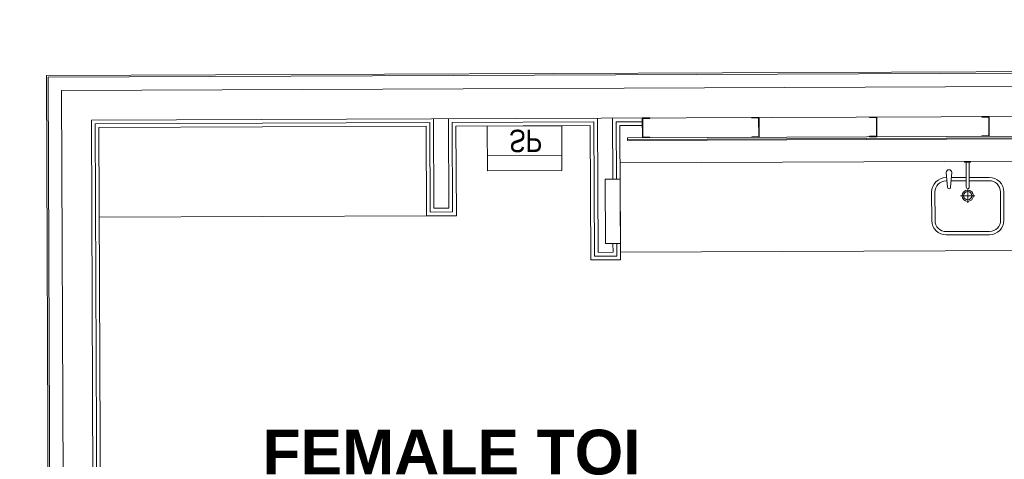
# Model space of a CAD drawing. Header units: millimetres. Extents: x 21148.2 to 21239.2, y 30135 to 30201.8.
# Tile 151 of 189: x 21202.9 to 21209.5, y 30177.3 to 30180.3. Entities that reach past the tile are written whole.
import ezdxf

# ---------------------------------------------------------------- set-up
doc = ezdxf.new("R2010")
doc.units = ezdxf.units.MM
for name, color, linetype, lineweight in [('AR-T1E-20-L1$0$BIAL - T1E - LT - 001 - AR - DWG - 0134 & 138$0$EAST PTB LVL 1 - TOILETS$0$A-ANNO-DIMS', 7, 'Continuous', 13), ('AR-T1E-20-L1$0$BIAL - T1E - LT - 001 - AR - DWG - 0134 & 138$0$EAST PTB LVL 1 - TOILETS$0$A-FITOUT', 7, 'Continuous', 13), ('AR-T1E-20-L1$0$BIAL - T1E - LT - 001 - AR - DWG - 0134 & 138$0$EAST PTB LVL 1 - TOILETS$0$A_Wall Finish_Granite Tile', 7, 'Continuous', 13), ('AR-T1E-20-L1$0$BIAL - T1E - LT - 001 - AR - DWG - 0134 & 138$0$EAST PTB LVL 1 - TOILETS$0$A_Wall Finishes_HPL', 7, 'Continuous', 13), ('AR-T1E-20-L1$0$BIAL - T1E - LT - 001 - AR - DWG - 0134 & 138$0$EAST PTB LVL 1 - TOILETS$0$BUILDING-PTB LEVEL 0$0$A-WALL', 7, 'Continuous', 13), ('AR-T1E-20-L1$0$BIAL - T1E - LT - 001 - AR - DWG - 0134 & 138$0$EAST PTB LVL 1 - TOILETS$0$BUILDING-PTB LEVEL 1$0$A-WALL', 7, 'Continuous', 13), ('AR-T1E-20-L1$0$BIAL - T1E - LT - 001 - AR - DWG - 0134 & 138$0$EAST PTB LVL 1 - TOILETS$0$BUILDING-PTB LEVEL 2$0$A-WALL', 7, 'Continuous', 13), ('AR-T1E-20-L1$0$BIAL - T1E - LT - 001 - AR - DWG - 0134 & 138$0$EAST PTB LVL 1 - TOILETS$0$ROOM TEXT-PTB LEVEL 0$0$A-ANNO-RTXT', 7, 'Continuous', 13), ('AR-T1E-20-L1$0$BIAL - T1E - LT - 001 - AR - DWG - 0134 & 138$0$EAST PTB LVL 1 - TOILETS$0$TOILET-PTB LEVEL 0$0$A-FLOR-PFIX', 7, 'Continuous', 13)]:
    doc.layers.add(name, color=color, linetype=linetype, lineweight=lineweight)
doc.styles.add('AR-T1E-20-L1$0$BIAL - T1E - LT - 001 - AR - DWG - 0134 & 138$0$EAST PTB LVL 1 - TOILETS$0$2 Arial_regular_annotative', font='arial.ttf', dxfattribs={"width": 0.8, "height": 2})
doc.styles.get("Standard").update_dxf_attribs({"font": 'arial.ttf'})

# ---------------------------------------------------------------- blocks, each defined once
blk = doc.blocks.new('AR-T1E-20-L1$0$BIAL - T1E - LT - 001 - AR - DWG - 0134 & 138$0$EAST PTB LVL 1 - TOILETS$0$Shoe Polish')
at = {"layer": 'AR-T1E-20-L1$0$BIAL - T1E - LT - 001 - AR - DWG - 0134 & 138$0$EAST PTB LVL 1 - TOILETS$0$A-FITOUT'}
blk.add_line((-250, 200), (250, 200), dxfattribs=at)
blk.add_lwpolyline([(-250, 0), (250, 0), (250, 300), (-250, 300), (-250, 0)], dxfattribs=at)
at = {"layer": 'AR-T1E-20-L1$0$BIAL - T1E - LT - 001 - AR - DWG - 0134 & 138$0$EAST PTB LVL 1 - TOILETS$0$A-FITOUT', "style": 'AR-T1E-20-L1$0$BIAL - T1E - LT - 001 - AR - DWG - 0134 & 138$0$EAST PTB LVL 1 - TOILETS$0$2 Arial_regular_annotative', "width": 0.8}
blk.add_text('SP', height=150, dxfattribs=at).set_placement((-104.7, 25.5))
blk = doc.blocks.new('AR-T1E-20-L1$0$BIAL - T1E - LT - 001 - AR - DWG - 0134 & 138$0$EAST PTB LVL 1 - TOILETS$0$WHB 480x380')
at = {"layer": 'AR-T1E-20-L1$0$BIAL - T1E - LT - 001 - AR - DWG - 0134 & 138$0$EAST PTB LVL 1 - TOILETS$0$TOILET-PTB LEVEL 0$0$A-FLOR-PFIX'}
for p, q in [((-20, -5), (-20, 0)), ((20, -5), (20, 0)), ((-20, -5), (20, -5)), ((-10, -173), (-10, -5)), ((10, -173), (10, -5)), ((106.3, -73.4), (115, -173)), ((143.7, -73.4), (135, -173))]:
    blk.add_line(p, q, dxfattribs=at)
at = {"layer": 'AR-T1E-20-L1$0$BIAL - T1E - LT - 001 - AR - DWG - 0134 & 138$0$EAST PTB LVL 1 - TOILETS$0$TOILET-PTB LEVEL 0$0$A-FLOR-PFIX', "ltscale": 0.05}
for p, q in [((0, -182.5), (0, -277.5)), ((47.5, -230), (-47.5, -230))]:
    blk.add_line(p, q, dxfattribs=at)
blk.add_lwpolyline([(140.7, -108), (145, -108, -0.414214), (242, -205), (242, -395, -0.414214), (145, -492), (-145, -492, -0.414214), (-242, -395), (-242, -205, -0.414214), (-145, -108), (-10, -108)], format="xyb", dxfattribs=at)
at = {"layer": 'AR-T1E-20-L1$0$BIAL - T1E - LT - 001 - AR - DWG - 0134 & 138$0$EAST PTB LVL 1 - TOILETS$0$TOILET-PTB LEVEL 0$0$A-FLOR-PFIX'}
blk.add_lwpolyline([(138.8, -130), (145, -130, -0.414214), (220, -205), (220, -395, -0.414214), (145, -470), (-145, -470, -0.414214), (-220, -395), (-220, -205, -0.414214), (-145, -130), (-10, -130)], format="xyb", dxfattribs=at)
at = {"layer": 'AR-T1E-20-L1$0$BIAL - T1E - LT - 001 - AR - DWG - 0134 & 138$0$EAST PTB LVL 1 - TOILETS$0$TOILET-PTB LEVEL 0$0$A-FLOR-PFIX', "ltscale": 0.05}
blk.add_lwpolyline([(10, -108), (109.3, -108)], dxfattribs=at)
at = {"layer": 'AR-T1E-20-L1$0$BIAL - T1E - LT - 001 - AR - DWG - 0134 & 138$0$EAST PTB LVL 1 - TOILETS$0$TOILET-PTB LEVEL 0$0$A-FLOR-PFIX'}
blk.add_lwpolyline([(10, -130), (111.2, -130)], dxfattribs=at)
for radius in [37.5, 27.5]:
    blk.add_circle((0, -230), radius, dxfattribs=at)
for centre, radius, start, end in [((125, -73.4), 18.7, 0, 180), ((0, -173), 10, 180, 0), ((125, -173), 10, 180, 0)]:
    blk.add_arc(centre, radius, start, end, dxfattribs=at)

msp = doc.modelspace()

# ---------------------------------------------------------------- hatches: boundary and pattern name
at = {"true_color": 0xfeeab9}
h = msp.add_hatch(dxfattribs=at)
h.set_pattern_fill('ANSI32', color=254, scale=0.023, angle=90)
h.set_pattern_definition([(135, (21151.4033, 30177.6676), (-0.1549094, -0.1549094), []), (135, (21151.4033, 30177.77087), (-0.1549094, -0.1549094), [])])
h.paths.add_polyline_path([(21201.0167, 30182.0175), (21213.6718, 30182.0273), (21213.6718, 30185.1692), (21211.7485, 30185.1692), (21211.7485, 30187.8235), (21177.9903, 30187.5155, 0.591749), (21171.9682, 30178.3901), (21184.14, 30178.4397), (21184.3256, 30178.4294), (21184.3393, 30175.035), (21197.9245, 30175.0886), (21197.9145, 30177.5886), (21201.0345, 30177.6011)])

# ---------------------------------------------------------------- linework, layer by layer
at = {"layer": 'AR-T1E-20-L1$0$BIAL - T1E - LT - 001 - AR - DWG - 0134 & 138$0$EAST PTB LVL 1 - TOILETS$0$A-FITOUT'}
for p, q in [((21215.6798, 30179.5205), (21207.0201, 30179.4857)), ((21207.0202, 30179.4677), (21207.0201, 30179.4857)), ((21215.6798, 30179.5085), (21207.0202, 30179.4737)), ((21215.6798, 30179.5025), (21207.0202, 30179.4677)), ((21205.6722, 30178.9623), (21203.477, 30178.9535)), ((21206.9732, 30178.7176), (21215.7829, 30178.7529))]:
    msp.add_line(p, q, dxfattribs=at)
for points in [[(21207.1701, 30179.4863), (21207.1201, 30179.4861), (21207.1196, 30179.6181), (21207.1696, 30179.6183), (21207.1696, 30179.6153), (21207.1226, 30179.6152), (21207.1231, 30179.4892), (21207.1701, 30179.4893), (21207.1701, 30179.4863)], [(21207.8535, 30179.4891), (21207.9035, 30179.4893), (21207.903, 30179.6213), (21207.853, 30179.6211), (21207.853, 30179.6181), (21207.9, 30179.6183), (21207.9005, 30179.4923), (21207.8535, 30179.4921), (21207.8535, 30179.4891)], [(21208.6437, 30179.4923), (21208.6937, 30179.4925), (21208.6932, 30179.6245), (21208.6432, 30179.6243), (21208.6432, 30179.6213), (21208.6902, 30179.6214), (21208.6907, 30179.4954), (21208.6437, 30179.4953), (21208.6437, 30179.4923)], [(21209.3977, 30179.4953), (21209.4477, 30179.4955), (21209.4472, 30179.6275), (21209.3972, 30179.6273), (21209.3972, 30179.6243), (21209.4442, 30179.6245), (21209.4447, 30179.4985), (21209.3977, 30179.4983), (21209.3977, 30179.4953)], [(21206.8712, 30179.2081), (21206.873, 30178.7761), (21206.973, 30178.7766), (21206.9712, 30179.2085), (21206.8712, 30179.2081)]]:
    msp.add_lwpolyline(points, dxfattribs=at)
at = {"layer": 'AR-T1E-20-L1$0$BIAL - T1E - LT - 001 - AR - DWG - 0134 & 138$0$EAST PTB LVL 1 - TOILETS$0$A_Wall Finish_Granite Tile'}
for points in [[(21206.948, 30178.7765), (21206.9483, 30178.6925), (21206.7983, 30178.6918), (21206.7947, 30179.5918), (21205.8447, 30179.588), (21205.8471, 30178.988), (21205.6971, 30178.9874), (21205.6947, 30179.5874), (21203.4494, 30179.5784), (21203.4599, 30176.9629), (21203.1474, 30176.9617)], [(21207.1197, 30179.5931), (21206.9447, 30179.5924), (21206.9462, 30179.2084)], [(21207.1198, 30179.5681), (21206.9698, 30179.5675), (21206.9734, 30178.6676), (21206.7734, 30178.6667), (21206.7698, 30179.5667), (21205.8698, 30179.5631), (21205.8722, 30178.9631), (21205.6722, 30178.9623), (21205.6698, 30179.5623), (21203.4745, 30179.5535), (21203.485, 30176.938), (21203.1475, 30176.9367)]]:
    msp.add_lwpolyline(points, dxfattribs=at)
at = {"layer": 'AR-T1E-20-L1$0$BIAL - T1E - LT - 001 - AR - DWG - 0134 & 138$0$EAST PTB LVL 1 - TOILETS$0$A_Wall Finishes_HPL'}
msp.add_lwpolyline([(21203.135, 30176.9391), (21203.1231, 30179.9021), (21216.728, 30179.9567)], dxfattribs=at)
at = {"layer": 'AR-T1E-20-L1$0$BIAL - T1E - LT - 001 - AR - DWG - 0134 & 138$0$EAST PTB LVL 1 - TOILETS$0$A_Wall Finishes_HPL', "elevation": 0}
msp.add_lwpolyline([(21203.145, 30176.9391), (21203.1332, 30179.8927), (21216.7281, 30179.9472)], dxfattribs=at)
at = {"layer": 'AR-T1E-20-L1$0$BIAL - T1E - LT - 001 - AR - DWG - 0134 & 138$0$EAST PTB LVL 1 - TOILETS$0$BUILDING-PTB LEVEL 0$0$A-WALL'}
for p, q in [((21206.9196, 30179.6173), (21206.9212, 30179.2083)), ((21206.923, 30178.7764), (21206.9232, 30178.7174))]:
    msp.add_line(p, q, dxfattribs=at)
at = {"layer": 'AR-T1E-20-L1$0$BIAL - T1E - LT - 001 - AR - DWG - 0134 & 138$0$EAST PTB LVL 1 - TOILETS$0$BUILDING-PTB LEVEL 1$0$A-WALL'}
for p, q in [((21216.9284, 30179.8575), (21203.2235, 30179.8025)), ((21216.7284, 30179.8567), (21203.2235, 30179.8025)), ((21203.2235, 30179.8025), (21203.2348, 30176.987)), ((21203.4243, 30179.6033), (21215.7792, 30179.6529)), ((21203.4348, 30176.9878), (21203.4243, 30179.6033))]:
    msp.add_line(p, q, dxfattribs=at)
at = {"layer": 'AR-T1E-20-L1$0$BIAL - T1E - LT - 001 - AR - DWG - 0134 & 138$0$EAST PTB LVL 1 - TOILETS$0$BUILDING-PTB LEVEL 2$0$A-WALL'}
for p, q in [((21205.7196, 30179.6125), (21205.722, 30179.0125)), ((21205.8196, 30179.6129), (21205.822, 30179.0129)), ((21205.8196, 30179.6129), (21205.822, 30179.0129)), ((21206.8196, 30179.6169), (21206.8232, 30178.7169)), ((21206.9212, 30179.2083), (21206.9196, 30179.6173)), ((21205.722, 30179.0125), (21205.822, 30179.0129)), ((21206.9232, 30178.7174), (21206.923, 30178.7764)), ((21206.8232, 30178.7169), (21206.9232, 30178.7174))]:
    msp.add_line(p, q, dxfattribs=at)
at = {"layer": 'AR-T1E-20-L1$0$BIAL - T1E - LT - 001 - AR - DWG - 0134 & 138$0$EAST PTB LVL 1 - TOILETS$0$TOILET-PTB LEVEL 0$0$A-FLOR-PFIX'}
msp.add_line((21215.7304, 30179.3527), (21206.9708, 30179.3175), dxfattribs=at)

# ---------------------------------------------------------------- block references
at = {"layer": 'AR-T1E-20-L1$0$BIAL - T1E - LT - 001 - AR - DWG - 0134 & 138$0$EAST PTB LVL 1 - TOILETS$0$A-ANNO-DIMS', "xscale": -0.001, "yscale": 0.001, "zscale": 0.001, "rotation": 0.2299050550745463}
msp.add_blockref('AR-T1E-20-L1$0$BIAL - T1E - LT - 001 - AR - DWG - 0134 & 138$0$EAST PTB LVL 1 - TOILETS$0$WHB 480x380', (21209.3021, 30179.3267), dxfattribs=at)
at = {"layer": 'AR-T1E-20-L1$0$BIAL - T1E - LT - 001 - AR - DWG - 0134 & 138$0$EAST PTB LVL 1 - TOILETS$0$ROOM TEXT-PTB LEVEL 0$0$A-ANNO-RTXT', "xscale": -0.001, "yscale": 0.001, "zscale": 0.001, "rotation": 180.2299050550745}
msp.add_blockref('AR-T1E-20-L1$0$BIAL - T1E - LT - 001 - AR - DWG - 0134 & 138$0$EAST PTB LVL 1 - TOILETS$0$Shoe Polish', (21206.3298, 30179.565), dxfattribs=at)

# ---------------------------------------------------------------- texts
at = {"insert": (21204.5707, 30177.528, 10.8329), "char_height": 0.3, "width": 12.681837, "attachment_point": 1}
msp.add_mtext('{\\fArial|b1|i0|c0|p34;FEMALE TOI}', dxfattribs=at)

doc.saveas('drawing.dxf')
